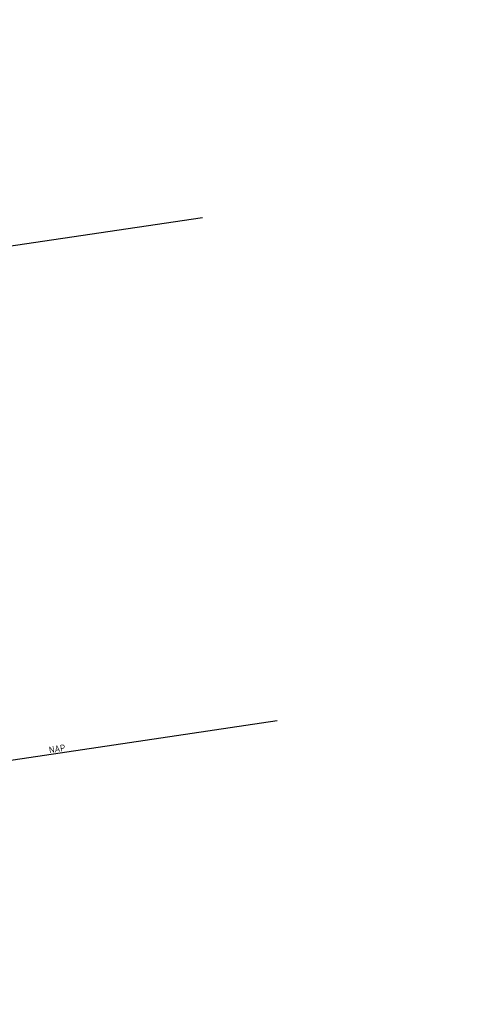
# Model space of a CAD drawing. Header units: metres. Extents: x 0 to 269924, y 0 to 933292.
# Tile 54 of 247: x 133873.56 to 133882.05, y 465839.07 to 465857.49. Entities that reach past the tile are written whole.
import ezdxf
from ezdxf import colors
from ezdxf.entities.mleader import LeaderData, LeaderLine
from ezdxf.math import Vec2, Vec3

# ---------------------------------------------------------------- set-up
doc = ezdxf.new("R2010")
doc.units = ezdxf.units.M
doc.linetypes.add('AL-NAP_LIJN', pattern=[15.25, 12, -1.5, 0.25, -1.5])
for name, color, linetype, lineweight in [('N-WE-VH-VERHARDING-GD', 7, 'Continuous', 50), ('N-WE-VH-VERHARDING-T18', 10, 'Continuous', 18), ('X-XX-AL-NAP-GD', 7, 'AL-NAP_LIJN', 25), ('X-XX-AL-NAP-T25', 7, 'Continuous', 25)]:
    doc.layers.add(name, color=color, linetype=linetype, lineweight=lineweight)
doc.styles.add('NLCS-ISO-M200-T18', font='NLCS-ISO.ttf', dxfattribs={"height": 0.36})
doc.styles.add('NLCS-ISO-M50-T25', font='NLCS-ISO.ttf', dxfattribs={"height": 0.125})

# ---------------------------------------------------------------- blocks, each defined once
blk = doc.blocks.new('PROFIEL 5')
at = {"layer": 'X-XX-AL-NAP-GD'}
blk.add_lwpolyline([(20.014, 2.974), (0, 0)], dxfattribs=at)
blk = doc.blocks.new('PROFIEL 6')
at = {"layer": 'X-XX-AL-NAP-GD'}
blk.add_lwpolyline([(20.234, 0), (0, 0)], dxfattribs=at)
at = {"layer": 'X-XX-AL-NAP-T25', "insert": (16.234, 0.15), "char_height": 0.125, "attachment_point": 3, "style": 'NLCS-ISO-M50-T25'}
blk.add_mtext_dynamic_manual_height_columns('NAP', width=4.43589, gutter_width=0.625, heights=[0], dxfattribs=at)

msp = doc.modelspace()

# ---------------------------------------------------------------- block references
at = {"layer": 'N-WE-VH-VERHARDING-GD'}
msp.add_blockref('PROFIEL 5', (133856.972, 465850.81), dxfattribs=at)

# ---------------------------------------------------------------- next in the draw order: block references
at = {"layer": 'N-WE-VH-VERHARDING-GD', "rotation": 8.452767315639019}
msp.add_blockref('PROFIEL 6', (133858.37, 465841.403), dxfattribs=at)

# ---------------------------------------------------------------- next in the draw order: leaders
at = {"layer": 'N-WE-VH-VERHARDING-T18'}
ml = msp.add_multileader_mtext('Standard', dxfattribs=at)
ml.set_content('', color=256, style='NLCS-ISO-M200-T18')
ml.set_leader_properties(color=256, linetype='ByLayer', lineweight=-1)
ml.build(insert=Vec2(0, 0))
ml.multileader.update_dxf_attribs({"has_dogleg": 0, "text_left_attachment_type": 5, "text_right_attachment_type": 5, "dogleg_length": 0.36, "arrow_head_size": 0.36})
ctx = ml.context
ctx.base_point, ctx.char_height, ctx.arrow_head_size, ctx.landing_gap_size, ctx.plane_origin = Vec3(135697.392, 466805.766), 0.36, 0.36, 0.18, Vec3(135695.697, 466805.189)
ctx.left_attachment, ctx.right_attachment = 5, 5
notes = []
notes.append((ctx, [(0, (0, 0, 0), (0, 0), (1, 0), 1, [])]))
ctx.mtext.insert, ctx.mtext.rotation, ctx.mtext.flow_direction = Vec3(135697.572, 466806.126), -0.147529, 5
for ctx, leaders in notes:
    for number, flags, end, landing, length, lines in leaders:
        leader = LeaderData()
        leader.index, (leader.has_last_leader_line, leader.has_dogleg_vector, leader.attachment_direction) = number, flags
        leader.last_leader_point, leader.dogleg_vector, leader.dogleg_length = Vec3(end), Vec3(landing), length
        for number, points, colour, breaks in lines:
            line = LeaderLine()
            line.index, line.vertices, line.color, line.breaks = number, Vec3.list(points), colors.encode_raw_color(colour), breaks
            leader.lines.append(line)
        ctx.leaders.append(leader)

doc.saveas('drawing.dxf')
